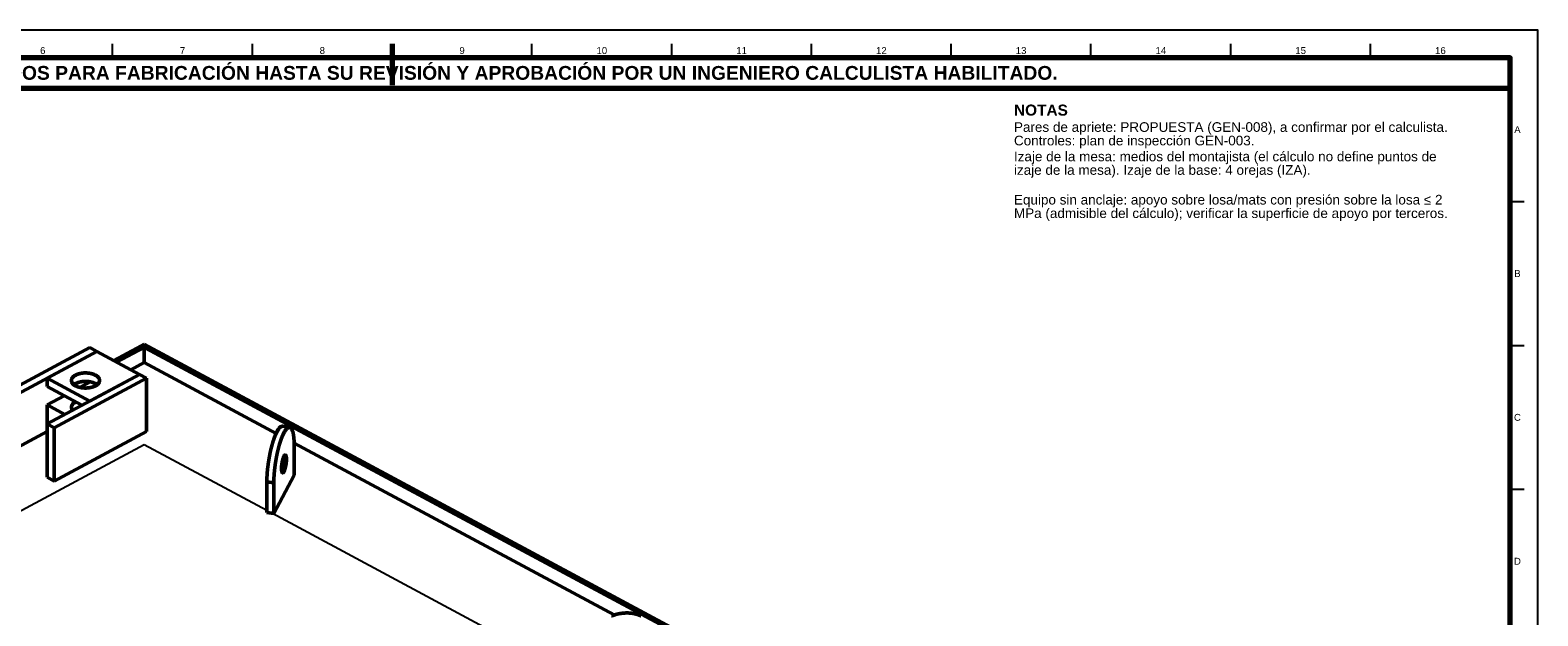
# Model space of a CAD drawing. Header units: millimetres. Extents: x 0 to 841, y 0 to 594.
# Tile 12 of 12: x 294 to 841, y 382 to 594. Entities that reach past the tile are written whole.
import ezdxf
from ezdxf.enums import TextEntityAlignment as Align

# ---------------------------------------------------------------- set-up
doc = ezdxf.new("R2010")
doc.units = ezdxf.units.MM
for name, color, linetype, lineweight in [('FINA', 7, 'CONTINUOUS', 25), ('MARCO', 7, 'CONTINUOUS', 70), ('TXT', 7, 'CONTINUOUS', 25), ('VIS', 7, 'CONTINUOUS', 50)]:
    doc.layers.add(name, color=color, linetype=linetype, lineweight=lineweight)
doc.styles.add('STD', font='LiberationSans-Regular.ttf')
doc.styles.add('STDB', font='LiberationSans-Bold.ttf')

msp = doc.modelspace()

# ---------------------------------------------------------------- linework, layer by layer
at = {"layer": 'FINA'}
for p, q in [((324.12, 584), (324.12, 589)), ((374.81, 584), (374.81, 589)), ((425.5, 584), (425.5, 589)), ((476.19, 584), (476.19, 589)), ((526.88, 584), (526.88, 589)), ((577.56, 584), (577.56, 589)), ((628.25, 584), (628.25, 589)), ((678.94, 584), (678.94, 589)), ((729.62, 584), (729.62, 589)), ((780.31, 584), (780.31, 589)), ((831, 531.82), (836, 531.82)), ((831, 479.64), (836, 479.64)), ((831, 427.45), (836, 427.45))]:
    msp.add_line(p, q, dxfattribs=at)
msp.add_lwpolyline([(0, 0), (841, 0), (841, 594), (0, 594)], close=True, dxfattribs=at)
for points in [[(315.82, 478.83), (282.3, 460.84)], [(318.39, 477.45), (284.88, 459.45)], [(318.39, 477.45), (300.35, 467.76)], [(315.82, 478.83), (318.39, 477.45)], [(318.39, 477.45), (333.86, 469.14)], [(324.52, 474.15), (334.47, 479.49)], [(325.56, 473.6), (335.5, 478.94)], [(334.47, 479.49), (335.5, 480.05)], [(334.47, 479.49), (598.47, 337.75)], [(334.47, 479.49), (335.5, 478.94)], [(335.5, 480.05), (599.5, 338.31)], [(335.5, 473.4), (335.5, 478.94)], [(330.71, 470.83), (335.5, 473.4)], [(335.5, 473.4), (383.4, 447.69)], [(333.86, 469.14), (300.35, 451.15)], [(300.35, 464.68), (300.35, 467.76)], [(300.35, 467.76), (315.82, 459.45)], [(336.44, 467.76), (302.93, 449.76)], [(309.16, 466.93), (309.17, 467.05), (309.18, 467.16), (309.21, 467.28), (309.24, 467.4), (309.28, 467.51), (309.33, 467.62), (309.39, 467.73), (309.45, 467.83), (309.52, 467.93), (309.59, 468.02), (309.67, 468.11), (309.75, 468.2), (309.84, 468.29), (309.93, 468.37), (310.02, 468.44), (310.11, 468.52), (310.21, 468.59), (310.31, 468.65), (310.41, 468.72), (310.51, 468.78), (310.62, 468.84), (310.72, 468.9), (310.83, 468.95), (310.94, 469), (311.05, 469.05), (311.16, 469.1), (311.27, 469.14), (311.38, 469.19), (311.5, 469.23), (311.61, 469.26), (311.72, 469.3), (311.84, 469.34), (311.95, 469.37), (312.07, 469.4), (312.19, 469.43), (312.3, 469.46), (312.42, 469.48), (312.54, 469.5), (312.66, 469.53), (312.78, 469.55), (312.89, 469.56), (313.01, 469.58), (313.13, 469.6), (313.25, 469.61), (313.37, 469.62), (313.49, 469.63), (313.61, 469.64), (313.73, 469.65), (313.85, 469.66), (313.97, 469.66), (314.09, 469.66), (314.21, 469.67), (314.33, 469.67), (314.45, 469.66), (314.57, 469.66), (314.69, 469.66), (314.81, 469.65), (314.93, 469.64), (315.05, 469.63), (315.17, 469.62), (315.29, 469.61), (315.41, 469.6), (315.53, 469.58), (315.64, 469.56), (315.76, 469.55), (315.88, 469.53), (316, 469.5), (316.12, 469.48), (316.23, 469.46), (316.35, 469.43), (316.47, 469.4), (316.58, 469.37), (316.7, 469.34), (316.81, 469.3), (316.93, 469.26), (317.04, 469.23), (317.16, 469.19), (317.27, 469.14), (317.38, 469.1), (317.49, 469.05), (317.6, 469), (317.71, 468.95), (317.82, 468.9), (317.92, 468.84), (318.03, 468.78), (318.13, 468.72), (318.23, 468.65), (318.33, 468.59), (318.43, 468.52), (318.52, 468.44), (318.61, 468.37), (318.7, 468.29), (318.79, 468.2), (318.87, 468.11), (318.95, 468.02), (319.02, 467.93), (319.09, 467.83), (319.15, 467.73), (319.21, 467.62), (319.26, 467.51), (319.3, 467.4), (319.33, 467.28), (319.35, 467.16), (319.37, 467.05), (319.37, 466.93)], [(310.66, 464.99), (310.55, 465.05), (310.45, 465.11), (310.34, 465.17), (310.24, 465.24), (310.14, 465.31), (310.05, 465.39), (309.95, 465.46), (309.86, 465.55), (309.77, 465.63), (309.69, 465.72), (309.61, 465.81), (309.53, 465.91), (309.46, 466.01), (309.4, 466.11), (309.34, 466.22), (309.29, 466.33), (309.24, 466.45), (309.21, 466.56), (309.19, 466.68), (309.17, 466.8), (309.16, 466.93)], [(310.04, 465.39), (310.14, 465.46), (310.24, 465.53), (310.34, 465.6), (310.44, 465.66), (310.55, 465.72), (310.65, 465.78), (310.76, 465.84), (310.87, 465.89), (310.98, 465.94), (311.09, 465.99), (311.2, 466.04), (311.31, 466.08), (311.42, 466.12), (311.54, 466.16), (311.65, 466.2), (311.77, 466.24), (311.88, 466.27), (312, 466.3), (312.12, 466.33), (312.23, 466.36), (312.35, 466.39), (312.47, 466.41), (312.59, 466.44), (312.71, 466.46), (312.83, 466.48), (312.95, 466.5), (313.07, 466.51), (313.18, 466.53), (313.3, 466.54), (313.43, 466.55), (313.55, 466.56), (313.67, 466.57), (313.79, 466.58), (313.91, 466.58), (314.03, 466.59), (314.15, 466.59), (314.27, 466.59), (314.39, 466.59), (314.51, 466.59), (314.63, 466.58), (314.75, 466.58), (314.87, 466.57), (314.99, 466.56), (315.11, 466.55), (315.23, 466.54), (315.35, 466.53), (315.47, 466.51), (315.59, 466.5), (315.71, 466.48), (315.83, 466.46), (315.95, 466.44), (316.07, 466.41), (316.19, 466.39), (316.31, 466.36), (316.42, 466.33), (316.54, 466.3), (316.66, 466.27), (316.77, 466.24), (316.89, 466.2), (317, 466.16), (317.12, 466.12), (317.23, 466.08), (317.34, 466.04), (317.45, 465.99), (317.56, 465.94), (317.67, 465.89), (317.78, 465.84), (317.89, 465.78), (317.99, 465.72), (318.1, 465.66), (318.2, 465.6), (318.3, 465.53), (318.4, 465.46), (318.49, 465.39)], [(319.37, 466.93), (319.37, 466.8), (319.35, 466.69), (319.33, 466.57), (319.3, 466.45), (319.25, 466.34), (319.2, 466.23), (319.15, 466.12), (319.08, 466.02), (319.02, 465.92), (318.94, 465.82), (318.86, 465.73), (318.78, 465.64), (318.69, 465.56), (318.6, 465.48), (318.51, 465.4), (318.41, 465.33), (318.32, 465.26), (318.22, 465.19), (318.11, 465.12), (318.01, 465.06), (317.91, 465), (317.8, 464.95), (317.69, 464.89), (317.58, 464.84), (317.47, 464.79), (317.36, 464.74), (317.25, 464.7), (317.13, 464.66), (317.02, 464.62), (316.9, 464.58), (316.79, 464.54), (316.67, 464.51), (316.56, 464.48), (316.44, 464.45), (316.32, 464.42), (316.2, 464.39), (316.09, 464.36), (315.97, 464.34), (315.85, 464.32), (315.73, 464.3), (315.61, 464.28), (315.49, 464.26), (315.37, 464.25), (315.25, 464.24), (315.13, 464.22), (315.01, 464.21), (314.89, 464.21), (314.77, 464.2), (314.65, 464.19), (314.53, 464.19), (314.41, 464.19), (314.28, 464.19), (314.16, 464.19), (314.04, 464.19), (313.92, 464.19), (313.8, 464.2), (313.68, 464.2), (313.56, 464.21), (313.44, 464.22), (313.32, 464.23), (313.2, 464.25), (313.08, 464.26), (312.96, 464.28), (312.84, 464.3), (312.72, 464.31), (312.6, 464.34), (312.48, 464.36), (312.36, 464.38), (312.25, 464.41), (312.13, 464.44), (312.01, 464.47), (311.89, 464.5), (311.78, 464.53), (311.66, 464.57), (311.55, 464.61), (311.43, 464.65), (311.32, 464.69), (311.21, 464.73), (311.1, 464.78), (310.99, 464.83), (310.88, 464.88), (310.77, 464.93), (310.66, 464.99)], [(315.98, 466.43), (312.23, 464.41)], [(333.86, 469.14), (315.82, 459.45)], [(333.86, 469.14), (336.44, 467.76)], [(336.44, 448.44), (336.44, 467.76)], [(300.35, 464.68), (312.95, 457.91)], [(306.53, 461.36), (300.35, 458.04)], [(300.35, 451.15), (300.35, 458.04)], [(300.35, 458.04), (306.76, 454.59)], [(309.16, 457.21), (309.17, 457.33), (309.19, 457.45), (309.21, 457.57), (309.24, 457.69), (309.29, 457.8), (309.34, 457.91), (309.4, 458.02), (309.46, 458.12), (309.53, 458.22), (309.61, 458.32), (309.69, 458.41), (309.77, 458.5), (309.86, 458.59), (309.95, 458.67), (310.05, 458.74), (310.14, 458.82), (310.24, 458.89), (310.34, 458.96), (310.45, 459.02), (310.55, 459.08), (310.66, 459.14)], [(309.59, 456.11), (309.52, 456.2), (309.45, 456.3), (309.39, 456.41), (309.33, 456.51), (309.28, 456.62), (309.24, 456.73), (309.21, 456.85), (309.18, 456.97), (309.17, 457.09), (309.16, 457.21)], [(300.35, 448.44), (284.88, 440.13)], [(300.35, 431.83), (300.35, 451.15)], [(300.35, 451.15), (302.93, 449.76)], [(302.93, 430.44), (302.93, 449.76)], [(336.44, 448.44), (302.93, 430.44)], [(385.77, 450.32), (385.65, 450.32), (385.53, 450.31), (385.42, 450.29), (385.3, 450.24), (385.19, 450.19), (385.09, 450.13), (384.99, 450.06), (384.9, 449.98), (384.81, 449.9), (384.72, 449.81), (384.64, 449.73), (384.56, 449.64), (384.49, 449.54), (384.41, 449.45), (384.34, 449.35), (384.27, 449.25), (384.2, 449.15), (384.13, 449.05), (384.07, 448.95), (384.01, 448.85), (383.95, 448.75), (383.88, 448.64), (383.83, 448.54), (383.77, 448.43), (383.71, 448.32), (383.66, 448.22), (383.6, 448.11), (383.55, 448), (383.49, 447.89), (383.44, 447.78), (383.39, 447.67), (383.34, 447.56), (383.29, 447.45), (383.24, 447.34), (383.2, 447.23), (383.15, 447.12), (383.1, 447.01), (383.06, 446.9), (383.01, 446.79), (382.97, 446.68), (382.92, 446.56), (382.88, 446.45), (382.84, 446.34), (382.79, 446.22), (382.75, 446.11), (382.71, 446), (382.67, 445.88), (382.63, 445.77), (382.59, 445.66), (382.55, 445.54), (382.51, 445.43), (382.47, 445.31), (382.44, 445.2), (382.4, 445.09), (382.36, 444.97), (382.33, 444.86), (382.29, 444.74), (382.25, 444.63), (382.22, 444.51), (382.18, 444.4), (382.15, 444.28), (382.11, 444.16), (382.08, 444.05), (382.05, 443.93), (382.01, 443.82), (381.98, 443.7), (381.95, 443.58), (381.92, 443.47), (381.88, 443.35), (381.85, 443.24), (381.82, 443.12), (381.79, 443), (381.76, 442.89), (381.73, 442.77), (381.7, 442.65), (381.67, 442.54), (381.64, 442.42), (381.61, 442.3), (381.58, 442.18), (381.55, 442.07), (381.53, 441.95), (381.5, 441.83), (381.47, 441.72), (381.44, 441.6), (381.42, 441.48), (381.39, 441.36), (381.36, 441.24), (381.34, 441.13), (381.31, 441.01), (381.28, 440.89), (381.26, 440.77), (381.23, 440.66), (381.21, 440.54), (381.18, 440.42), (381.16, 440.3), (381.14, 440.18), (381.11, 440.07), (381.09, 439.95), (381.07, 439.83), (381.04, 439.71), (381.02, 439.59), (381, 439.47), (380.98, 439.35), (380.95, 439.24), (380.93, 439.12), (380.91, 439), (380.89, 438.88), (380.87, 438.76), (380.85, 438.64), (380.83, 438.52), (380.81, 438.41), (380.79, 438.29), (380.77, 438.17), (380.75, 438.05), (380.73, 437.93), (380.71, 437.81), (380.69, 437.69), (380.67, 437.57), (380.65, 437.45), (380.64, 437.33), (380.62, 437.21), (380.6, 437.09), (380.58, 436.98), (380.57, 436.86), (380.55, 436.74), (380.53, 436.62), (380.52, 436.5), (380.5, 436.38), (380.48, 436.26), (380.47, 436.14), (380.45, 436.02), (380.44, 435.9), (380.42, 435.78), (380.41, 435.66), (380.39, 435.54), (380.38, 435.42), (380.37, 435.3), (380.35, 435.18), (380.34, 435.06), (380.33, 434.94), (380.31, 434.82), (380.3, 434.7), (380.29, 434.58), (380.28, 434.46), (380.27, 434.34), (380.26, 434.22), (380.24, 434.1), (380.23, 433.98), (380.22, 433.86), (380.21, 433.74), (380.2, 433.62), (380.19, 433.5), (380.18, 433.38), (380.18, 433.26), (380.17, 433.14), (380.16, 433.02), (380.15, 432.9), (380.14, 432.78), (380.13, 432.66), (380.13, 432.54), (380.12, 432.42), (380.11, 432.3), (380.11, 432.18), (380.1, 432.06), (380.1, 431.94), (380.09, 431.82), (380.08, 431.69), (380.08, 431.57), (380.08, 431.45), (380.07, 431.33), (380.07, 431.21), (380.06, 431.09), (380.06, 430.97), (380.06, 430.85), (380.06, 430.73), (380.06, 430.61), (380.05, 430.49), (380.05, 430.37), (380.05, 430.25), (380.05, 430.13)], [(388.3, 449.93), (388.18, 449.94), (388.06, 449.93), (387.94, 449.9), (387.83, 449.86), (387.72, 449.8), (387.62, 449.74), (387.52, 449.67), (387.42, 449.59), (387.33, 449.51), (387.25, 449.43), (387.17, 449.34), (387.09, 449.25), (387.01, 449.16), (386.94, 449.06), (386.86, 448.96), (386.79, 448.87), (386.73, 448.77), (386.66, 448.67), (386.59, 448.56), (386.53, 448.46), (386.47, 448.36), (386.41, 448.25), (386.35, 448.15), (386.29, 448.04), (386.24, 447.94), (386.18, 447.83), (386.13, 447.72), (386.07, 447.61), (386.02, 447.5), (385.97, 447.4), (385.92, 447.29), (385.87, 447.18), (385.82, 447.07), (385.77, 446.96), (385.72, 446.85), (385.67, 446.73), (385.63, 446.62), (385.58, 446.51), (385.54, 446.4), (385.49, 446.29), (385.45, 446.18), (385.4, 446.06), (385.36, 445.95), (385.32, 445.84), (385.28, 445.72), (385.24, 445.61), (385.2, 445.5), (385.16, 445.38), (385.12, 445.27), (385.08, 445.16), (385.04, 445.04), (385, 444.93), (384.96, 444.81), (384.92, 444.7), (384.89, 444.58), (384.85, 444.47), (384.81, 444.35), (384.78, 444.24), (384.74, 444.12), (384.71, 444.01), (384.67, 443.89), (384.64, 443.78), (384.6, 443.66), (384.57, 443.55), (384.54, 443.43), (384.5, 443.31), (384.47, 443.2), (384.44, 443.08), (384.41, 442.96), (384.38, 442.85), (384.34, 442.73), (384.31, 442.62), (384.28, 442.5), (384.25, 442.38), (384.22, 442.27), (384.19, 442.15), (384.16, 442.03), (384.13, 441.91), (384.11, 441.8), (384.08, 441.68), (384.05, 441.56), (384.02, 441.45), (383.99, 441.33), (383.97, 441.21), (383.94, 441.09), (383.91, 440.98), (383.89, 440.86), (383.86, 440.74), (383.83, 440.62), (383.81, 440.5), (383.78, 440.39), (383.76, 440.27), (383.73, 440.15), (383.71, 440.03), (383.68, 439.91), (383.66, 439.8), (383.64, 439.68), (383.61, 439.56), (383.59, 439.44), (383.57, 439.32), (383.54, 439.2), (383.52, 439.09), (383.5, 438.97), (383.48, 438.85), (383.46, 438.73), (383.43, 438.61), (383.41, 438.49), (383.39, 438.37), (383.37, 438.26), (383.35, 438.14), (383.33, 438.02), (383.31, 437.9), (383.29, 437.78), (383.27, 437.66), (383.25, 437.54), (383.23, 437.42), (383.21, 437.3), (383.2, 437.18), (383.18, 437.07), (383.16, 436.95), (383.14, 436.83), (383.12, 436.71), (383.11, 436.59), (383.09, 436.47), (383.07, 436.35), (383.06, 436.23), (383.04, 436.11), (383.02, 435.99), (383.01, 435.87), (382.99, 435.75), (382.98, 435.63), (382.96, 435.51), (382.95, 435.39), (382.93, 435.27), (382.92, 435.15), (382.91, 435.03), (382.89, 434.91), (382.88, 434.79), (382.86, 434.67), (382.85, 434.55), (382.84, 434.43), (382.83, 434.31), (382.81, 434.19), (382.8, 434.07), (382.79, 433.95), (382.78, 433.83), (382.77, 433.71), (382.76, 433.59), (382.75, 433.47), (382.74, 433.35), (382.73, 433.23), (382.72, 433.11), (382.71, 432.99), (382.7, 432.87), (382.69, 432.75), (382.68, 432.63), (382.67, 432.51), (382.67, 432.39), (382.66, 432.27), (382.65, 432.15), (382.64, 432.03), (382.64, 431.91), (382.63, 431.79), (382.62, 431.67), (382.62, 431.55), (382.61, 431.43), (382.61, 431.31), (382.6, 431.19), (382.6, 431.07), (382.6, 430.95), (382.59, 430.83), (382.59, 430.7), (382.59, 430.58), (382.58, 430.46), (382.58, 430.34), (382.58, 430.22), (382.58, 430.1), (382.58, 429.98), (382.58, 429.86), (382.58, 429.74)], [(388.3, 449.93), (385.77, 450.32)], [(389.95, 443.59), (389.95, 443.71), (389.95, 443.83), (389.95, 443.95), (389.94, 444.07), (389.94, 444.19), (389.94, 444.31), (389.94, 444.43), (389.93, 444.55), (389.93, 444.67), (389.93, 444.79), (389.92, 444.91), (389.92, 445.03), (389.91, 445.15), (389.9, 445.27), (389.9, 445.39), (389.89, 445.51), (389.88, 445.63), (389.87, 445.75), (389.86, 445.87), (389.85, 445.99), (389.84, 446.11), (389.83, 446.23), (389.82, 446.35), (389.8, 446.47), (389.79, 446.59), (389.77, 446.71), (389.76, 446.83), (389.74, 446.95), (389.72, 447.07), (389.7, 447.18), (389.68, 447.3), (389.66, 447.42), (389.64, 447.54), (389.62, 447.66), (389.59, 447.77), (389.57, 447.89), (389.54, 448.01), (389.51, 448.13), (389.48, 448.24), (389.44, 448.36), (389.41, 448.47), (389.37, 448.59), (389.33, 448.7), (389.29, 448.81), (389.24, 448.92), (389.2, 449.03), (389.14, 449.14), (389.09, 449.25), (389.03, 449.35), (388.96, 449.45), (388.89, 449.55), (388.81, 449.64), (388.72, 449.72), (388.63, 449.79), (388.52, 449.86), (388.41, 449.9), (388.3, 449.93)], [(106.33, 320.71), (335.5, 443.75)], [(335.5, 443.75), (380.05, 419.83)], [(389.94, 444.17), (506.01, 381.86)], [(389.95, 432.52), (389.95, 443.59)], [(385.76, 433.42), (385.66, 433.48), (385.58, 433.57), (385.53, 433.68), (385.49, 433.79), (385.46, 433.91), (385.43, 434.02), (385.41, 434.14), (385.4, 434.26), (385.38, 434.38), (385.38, 434.5), (385.37, 434.62), (385.36, 434.74), (385.36, 434.86), (385.36, 434.98), (385.36, 435.1), (385.36, 435.22), (385.37, 435.35), (385.37, 435.47), (385.38, 435.59), (385.39, 435.71), (385.4, 435.83), (385.41, 435.95), (385.42, 436.07), (385.43, 436.19), (385.45, 436.3), (385.46, 436.42), (385.48, 436.54), (385.49, 436.66), (385.51, 436.78), (385.53, 436.9), (385.55, 437.02), (385.57, 437.14), (385.59, 437.26), (385.61, 437.38), (385.64, 437.49), (385.66, 437.61), (385.69, 437.73), (385.72, 437.85), (385.74, 437.96), (385.77, 438.08), (385.81, 438.2), (385.84, 438.31), (385.87, 438.43), (385.91, 438.54), (385.94, 438.66), (385.98, 438.77), (386.02, 438.88), (386.06, 439), (386.11, 439.11), (386.16, 439.22), (386.21, 439.33), (386.26, 439.44), (386.32, 439.54), (386.39, 439.64), (386.46, 439.74), (386.54, 439.82), (386.64, 439.89), (386.76, 439.91)], [(385.36, 435), (385.4, 435.12), (385.43, 435.24), (385.46, 435.36), (385.49, 435.48), (385.52, 435.6), (385.55, 435.72), (385.58, 435.84), (385.61, 435.96), (385.63, 436.08), (385.66, 436.2), (385.68, 436.32), (385.7, 436.44), (385.72, 436.56), (385.74, 436.68), (385.76, 436.81), (385.78, 436.93), (385.8, 437.05), (385.81, 437.17), (385.83, 437.3), (385.84, 437.42), (385.85, 437.54), (385.86, 437.66), (385.87, 437.79), (385.88, 437.91), (385.89, 438.03), (385.89, 438.16), (385.9, 438.28), (385.9, 438.4), (385.9, 438.53)], [(387.16, 438.36), (387.16, 438.24), (387.16, 438.12), (387.16, 438), (387.15, 437.88), (387.14, 437.76), (387.14, 437.64), (387.13, 437.52), (387.12, 437.4), (387.11, 437.28), (387.09, 437.16), (387.08, 437.04), (387.07, 436.92), (387.05, 436.8), (387.03, 436.68), (387.01, 436.56), (387, 436.44), (386.98, 436.32), (386.96, 436.2), (386.93, 436.08), (386.91, 435.96), (386.89, 435.85), (386.86, 435.73), (386.84, 435.61), (386.81, 435.49), (386.78, 435.38), (386.75, 435.26), (386.72, 435.14), (386.69, 435.03), (386.65, 434.91), (386.62, 434.79), (386.58, 434.68), (386.54, 434.57), (386.5, 434.45), (386.46, 434.34), (386.42, 434.23), (386.37, 434.12), (386.32, 434.01), (386.26, 433.9), (386.2, 433.79), (386.14, 433.69), (386.07, 433.6), (385.98, 433.51), (385.88, 433.44), (385.76, 433.42)], [(386.76, 439.91), (386.87, 439.85), (386.95, 439.75), (387, 439.63), (387.04, 439.51), (387.08, 439.39), (387.1, 439.26), (387.12, 439.13), (387.13, 439), (387.15, 438.88), (387.15, 438.75), (387.16, 438.62), (387.16, 438.49), (387.16, 438.36)], [(382.58, 418.67), (389.95, 432.52)], [(300.35, 431.83), (302.93, 430.44)], [(382.58, 429.74), (380.05, 430.13)], [(380.05, 430.13), (380.05, 419.05)], [(382.58, 429.74), (382.58, 418.67)], [(382.58, 418.67), (380.05, 419.05)], [(382.08, 418.74), (495.63, 357.78)], [(515.71, 381.54), (515.6, 381.59), (515.49, 381.64), (515.37, 381.69), (515.26, 381.73), (515.15, 381.77), (515.04, 381.82), (514.93, 381.86), (514.81, 381.9), (514.7, 381.94), (514.58, 381.98), (514.47, 382.01), (514.36, 382.05), (514.24, 382.08), (514.12, 382.12), (514.01, 382.15), (513.89, 382.18), (513.78, 382.21), (513.66, 382.24), (513.54, 382.27), (513.42, 382.29), (513.31, 382.32), (513.19, 382.34), (513.07, 382.36), (512.95, 382.38), (512.83, 382.41), (512.72, 382.42), (512.6, 382.44), (512.48, 382.46), (512.36, 382.48), (512.24, 382.49), (512.12, 382.51), (512, 382.52), (511.88, 382.53), (511.76, 382.54), (511.64, 382.55), (511.52, 382.56), (511.4, 382.57), (511.28, 382.57), (511.16, 382.58), (511.04, 382.58), (510.92, 382.59), (510.8, 382.59), (510.68, 382.59), (510.56, 382.59), (510.44, 382.59), (510.32, 382.59), (510.2, 382.58), (510.08, 382.58), (509.96, 382.57), (509.84, 382.57), (509.72, 382.56), (509.6, 382.55), (509.48, 382.54), (509.36, 382.53), (509.24, 382.52), (509.12, 382.51), (509, 382.5), (508.88, 382.48), (508.76, 382.47), (508.64, 382.45), (508.52, 382.44), (508.41, 382.42), (508.29, 382.4), (508.17, 382.38), (508.05, 382.36), (507.93, 382.34), (507.81, 382.32), (507.7, 382.29), (507.58, 382.27), (507.46, 382.24), (507.34, 382.22), (507.23, 382.19), (507.11, 382.16), (506.99, 382.14), (506.88, 382.11), (506.76, 382.08), (506.64, 382.04), (506.53, 382.01), (506.41, 381.98), (506.3, 381.95), (506.18, 381.91), (506.07, 381.88), (505.95, 381.84), (505.84, 381.8), (505.72, 381.76), (505.61, 381.72), (505.5, 381.68), (505.38, 381.64), (505.27, 381.6), (505.16, 381.56), (505.05, 381.52)]]:
    msp.add_lwpolyline(points, dxfattribs=at)
at = {"layer": 'MARCO'}
msp.add_line((425.5, 589), (425.5, 574), dxfattribs=at)
for points in [[(20, 10), (831, 10), (831, 584), (20, 584)], [(20, 573), (831, 573), (831, 584), (20, 584)]]:
    msp.add_lwpolyline(points, close=True, dxfattribs=at)
at = {"layer": 'VIS'}
for points in [[(315.82, 478.83), (282.3, 460.84)], [(318.39, 477.45), (284.88, 459.45)], [(318.39, 477.45), (300.35, 467.76)], [(315.82, 478.83), (318.39, 477.45)], [(318.39, 477.45), (333.86, 469.14)], [(324.52, 474.15), (334.47, 479.49)], [(325.56, 473.6), (335.5, 478.94)], [(334.47, 479.49), (335.5, 480.05)], [(334.47, 479.49), (598.47, 337.75)], [(334.47, 479.49), (335.5, 478.94)], [(335.5, 480.05), (599.5, 338.31)], [(335.5, 473.4), (335.5, 478.94)], [(330.71, 470.83), (335.5, 473.4)], [(335.5, 473.4), (383.4, 447.69)], [(333.86, 469.14), (300.35, 451.15)], [(300.35, 464.68), (300.35, 467.76)], [(300.35, 467.76), (315.82, 459.45)], [(336.44, 467.76), (302.93, 449.76)], [(309.16, 466.93), (309.17, 467.05), (309.18, 467.16), (309.21, 467.28), (309.24, 467.4), (309.28, 467.51), (309.33, 467.62), (309.39, 467.73), (309.45, 467.83), (309.52, 467.93), (309.59, 468.02), (309.67, 468.11), (309.75, 468.2), (309.84, 468.29), (309.93, 468.37), (310.02, 468.44), (310.11, 468.52), (310.21, 468.59), (310.31, 468.65), (310.41, 468.72), (310.51, 468.78), (310.62, 468.84), (310.72, 468.9), (310.83, 468.95), (310.94, 469), (311.05, 469.05), (311.16, 469.1), (311.27, 469.14), (311.38, 469.19), (311.5, 469.23), (311.61, 469.26), (311.72, 469.3), (311.84, 469.34), (311.95, 469.37), (312.07, 469.4), (312.19, 469.43), (312.3, 469.46), (312.42, 469.48), (312.54, 469.5), (312.66, 469.53), (312.78, 469.55), (312.89, 469.56), (313.01, 469.58), (313.13, 469.6), (313.25, 469.61), (313.37, 469.62), (313.49, 469.63), (313.61, 469.64), (313.73, 469.65), (313.85, 469.66), (313.97, 469.66), (314.09, 469.66), (314.21, 469.67), (314.33, 469.67), (314.45, 469.66), (314.57, 469.66), (314.69, 469.66), (314.81, 469.65), (314.93, 469.64), (315.05, 469.63), (315.17, 469.62), (315.29, 469.61), (315.41, 469.6), (315.53, 469.58), (315.64, 469.56), (315.76, 469.55), (315.88, 469.53), (316, 469.5), (316.12, 469.48), (316.23, 469.46), (316.35, 469.43), (316.47, 469.4), (316.58, 469.37), (316.7, 469.34), (316.81, 469.3), (316.93, 469.26), (317.04, 469.23), (317.16, 469.19), (317.27, 469.14), (317.38, 469.1), (317.49, 469.05), (317.6, 469), (317.71, 468.95), (317.82, 468.9), (317.92, 468.84), (318.03, 468.78), (318.13, 468.72), (318.23, 468.65), (318.33, 468.59), (318.43, 468.52), (318.52, 468.44), (318.61, 468.37), (318.7, 468.29), (318.79, 468.2), (318.87, 468.11), (318.95, 468.02), (319.02, 467.93), (319.09, 467.83), (319.15, 467.73), (319.21, 467.62), (319.26, 467.51), (319.3, 467.4), (319.33, 467.28), (319.35, 467.16), (319.37, 467.05), (319.37, 466.93)], [(310.66, 464.99), (310.55, 465.05), (310.45, 465.11), (310.34, 465.17), (310.24, 465.24), (310.14, 465.31), (310.05, 465.39), (309.95, 465.46), (309.86, 465.55), (309.77, 465.63), (309.69, 465.72), (309.61, 465.81), (309.53, 465.91), (309.46, 466.01), (309.4, 466.11), (309.34, 466.22), (309.29, 466.33), (309.24, 466.45), (309.21, 466.56), (309.19, 466.68), (309.17, 466.8), (309.16, 466.93)], [(310.04, 465.39), (310.14, 465.46), (310.24, 465.53), (310.34, 465.6), (310.44, 465.66), (310.55, 465.72), (310.65, 465.78), (310.76, 465.84), (310.87, 465.89), (310.98, 465.94), (311.09, 465.99), (311.2, 466.04), (311.31, 466.08), (311.42, 466.12), (311.54, 466.16), (311.65, 466.2), (311.77, 466.24), (311.88, 466.27), (312, 466.3), (312.12, 466.33), (312.23, 466.36), (312.35, 466.39), (312.47, 466.41), (312.59, 466.44), (312.71, 466.46), (312.83, 466.48), (312.95, 466.5), (313.07, 466.51), (313.18, 466.53), (313.3, 466.54), (313.43, 466.55), (313.55, 466.56), (313.67, 466.57), (313.79, 466.58), (313.91, 466.58), (314.03, 466.59), (314.15, 466.59), (314.27, 466.59), (314.39, 466.59), (314.51, 466.59), (314.63, 466.58), (314.75, 466.58), (314.87, 466.57), (314.99, 466.56), (315.11, 466.55), (315.23, 466.54), (315.35, 466.53), (315.47, 466.51), (315.59, 466.5), (315.71, 466.48), (315.83, 466.46), (315.95, 466.44), (316.07, 466.41), (316.19, 466.39), (316.31, 466.36), (316.42, 466.33), (316.54, 466.3), (316.66, 466.27), (316.77, 466.24), (316.89, 466.2), (317, 466.16), (317.12, 466.12), (317.23, 466.08), (317.34, 466.04), (317.45, 465.99), (317.56, 465.94), (317.67, 465.89), (317.78, 465.84), (317.89, 465.78), (317.99, 465.72), (318.1, 465.66), (318.2, 465.6), (318.3, 465.53), (318.4, 465.46), (318.49, 465.39)], [(319.37, 466.93), (319.37, 466.8), (319.35, 466.69), (319.33, 466.57), (319.3, 466.45), (319.25, 466.34), (319.2, 466.23), (319.15, 466.12), (319.08, 466.02), (319.02, 465.92), (318.94, 465.82), (318.86, 465.73), (318.78, 465.64), (318.69, 465.56), (318.6, 465.48), (318.51, 465.4), (318.41, 465.33), (318.32, 465.26), (318.22, 465.19), (318.11, 465.12), (318.01, 465.06), (317.91, 465), (317.8, 464.95), (317.69, 464.89), (317.58, 464.84), (317.47, 464.79), (317.36, 464.74), (317.25, 464.7), (317.13, 464.66), (317.02, 464.62), (316.9, 464.58), (316.79, 464.54), (316.67, 464.51), (316.56, 464.48), (316.44, 464.45), (316.32, 464.42), (316.2, 464.39), (316.09, 464.36), (315.97, 464.34), (315.85, 464.32), (315.73, 464.3), (315.61, 464.28), (315.49, 464.26), (315.37, 464.25), (315.25, 464.24), (315.13, 464.22), (315.01, 464.21), (314.89, 464.21), (314.77, 464.2), (314.65, 464.19), (314.53, 464.19), (314.41, 464.19), (314.28, 464.19), (314.16, 464.19), (314.04, 464.19), (313.92, 464.19), (313.8, 464.2), (313.68, 464.2), (313.56, 464.21), (313.44, 464.22), (313.32, 464.23), (313.2, 464.25), (313.08, 464.26), (312.96, 464.28), (312.84, 464.3), (312.72, 464.31), (312.6, 464.34), (312.48, 464.36), (312.36, 464.38), (312.25, 464.41), (312.13, 464.44), (312.01, 464.47), (311.89, 464.5), (311.78, 464.53), (311.66, 464.57), (311.55, 464.61), (311.43, 464.65), (311.32, 464.69), (311.21, 464.73), (311.1, 464.78), (310.99, 464.83), (310.88, 464.88), (310.77, 464.93), (310.66, 464.99)], [(315.98, 466.43), (312.23, 464.41)], [(333.86, 469.14), (315.82, 459.45)], [(333.86, 469.14), (336.44, 467.76)], [(336.44, 448.44), (336.44, 467.76)], [(300.35, 464.68), (312.95, 457.91)], [(306.53, 461.36), (300.35, 458.04)], [(300.35, 451.15), (300.35, 458.04)], [(300.35, 458.04), (306.76, 454.59)], [(309.16, 457.21), (309.17, 457.33), (309.19, 457.45), (309.21, 457.57), (309.24, 457.69), (309.29, 457.8), (309.34, 457.91), (309.4, 458.02), (309.46, 458.12), (309.53, 458.22), (309.61, 458.32), (309.69, 458.41), (309.77, 458.5), (309.86, 458.59), (309.95, 458.67), (310.05, 458.74), (310.14, 458.82), (310.24, 458.89), (310.34, 458.96), (310.45, 459.02), (310.55, 459.08), (310.66, 459.14)], [(309.59, 456.11), (309.52, 456.2), (309.45, 456.3), (309.39, 456.41), (309.33, 456.51), (309.28, 456.62), (309.24, 456.73), (309.21, 456.85), (309.18, 456.97), (309.17, 457.09), (309.16, 457.21)], [(300.35, 448.44), (284.88, 440.13)], [(300.35, 431.83), (300.35, 451.15)], [(300.35, 451.15), (302.93, 449.76)], [(302.93, 430.44), (302.93, 449.76)], [(336.44, 448.44), (302.93, 430.44)], [(385.77, 450.32), (385.65, 450.32), (385.53, 450.31), (385.42, 450.29), (385.3, 450.24), (385.19, 450.19), (385.09, 450.13), (384.99, 450.06), (384.9, 449.98), (384.81, 449.9), (384.72, 449.81), (384.64, 449.73), (384.56, 449.64), (384.49, 449.54), (384.41, 449.45), (384.34, 449.35), (384.27, 449.25), (384.2, 449.15), (384.13, 449.05), (384.07, 448.95), (384.01, 448.85), (383.95, 448.75), (383.88, 448.64), (383.83, 448.54), (383.77, 448.43), (383.71, 448.32), (383.66, 448.22), (383.6, 448.11), (383.55, 448), (383.49, 447.89), (383.44, 447.78), (383.39, 447.67), (383.34, 447.56), (383.29, 447.45), (383.24, 447.34), (383.2, 447.23), (383.15, 447.12), (383.1, 447.01), (383.06, 446.9), (383.01, 446.79), (382.97, 446.68), (382.92, 446.56), (382.88, 446.45), (382.84, 446.34), (382.79, 446.22), (382.75, 446.11), (382.71, 446), (382.67, 445.88), (382.63, 445.77), (382.59, 445.66), (382.55, 445.54), (382.51, 445.43), (382.47, 445.31), (382.44, 445.2), (382.4, 445.09), (382.36, 444.97), (382.33, 444.86), (382.29, 444.74), (382.25, 444.63), (382.22, 444.51), (382.18, 444.4), (382.15, 444.28), (382.11, 444.16), (382.08, 444.05), (382.05, 443.93), (382.01, 443.82), (381.98, 443.7), (381.95, 443.58), (381.92, 443.47), (381.88, 443.35), (381.85, 443.24), (381.82, 443.12), (381.79, 443), (381.76, 442.89), (381.73, 442.77), (381.7, 442.65), (381.67, 442.54), (381.64, 442.42), (381.61, 442.3), (381.58, 442.18), (381.55, 442.07), (381.53, 441.95), (381.5, 441.83), (381.47, 441.72), (381.44, 441.6), (381.42, 441.48), (381.39, 441.36), (381.36, 441.24), (381.34, 441.13), (381.31, 441.01), (381.28, 440.89), (381.26, 440.77), (381.23, 440.66), (381.21, 440.54), (381.18, 440.42), (381.16, 440.3), (381.14, 440.18), (381.11, 440.07), (381.09, 439.95), (381.07, 439.83), (381.04, 439.71), (381.02, 439.59), (381, 439.47), (380.98, 439.35), (380.95, 439.24), (380.93, 439.12), (380.91, 439), (380.89, 438.88), (380.87, 438.76), (380.85, 438.64), (380.83, 438.52), (380.81, 438.41), (380.79, 438.29), (380.77, 438.17), (380.75, 438.05), (380.73, 437.93), (380.71, 437.81), (380.69, 437.69), (380.67, 437.57), (380.65, 437.45), (380.64, 437.33), (380.62, 437.21), (380.6, 437.09), (380.58, 436.98), (380.57, 436.86), (380.55, 436.74), (380.53, 436.62), (380.52, 436.5), (380.5, 436.38), (380.48, 436.26), (380.47, 436.14), (380.45, 436.02), (380.44, 435.9), (380.42, 435.78), (380.41, 435.66), (380.39, 435.54), (380.38, 435.42), (380.37, 435.3), (380.35, 435.18), (380.34, 435.06), (380.33, 434.94), (380.31, 434.82), (380.3, 434.7), (380.29, 434.58), (380.28, 434.46), (380.27, 434.34), (380.26, 434.22), (380.24, 434.1), (380.23, 433.98), (380.22, 433.86), (380.21, 433.74), (380.2, 433.62), (380.19, 433.5), (380.18, 433.38), (380.18, 433.26), (380.17, 433.14), (380.16, 433.02), (380.15, 432.9), (380.14, 432.78), (380.13, 432.66), (380.13, 432.54), (380.12, 432.42), (380.11, 432.3), (380.11, 432.18), (380.1, 432.06), (380.1, 431.94), (380.09, 431.82), (380.08, 431.69), (380.08, 431.57), (380.08, 431.45), (380.07, 431.33), (380.07, 431.21), (380.06, 431.09), (380.06, 430.97), (380.06, 430.85), (380.06, 430.73), (380.06, 430.61), (380.05, 430.49), (380.05, 430.37), (380.05, 430.25), (380.05, 430.13)], [(388.3, 449.93), (388.18, 449.94), (388.06, 449.93), (387.94, 449.9), (387.83, 449.86), (387.72, 449.8), (387.62, 449.74), (387.52, 449.67), (387.42, 449.59), (387.33, 449.51), (387.25, 449.43), (387.17, 449.34), (387.09, 449.25), (387.01, 449.16), (386.94, 449.06), (386.86, 448.96), (386.79, 448.87), (386.73, 448.77), (386.66, 448.67), (386.59, 448.56), (386.53, 448.46), (386.47, 448.36), (386.41, 448.25), (386.35, 448.15), (386.29, 448.04), (386.24, 447.94), (386.18, 447.83), (386.13, 447.72), (386.07, 447.61), (386.02, 447.5), (385.97, 447.4), (385.92, 447.29), (385.87, 447.18), (385.82, 447.07), (385.77, 446.96), (385.72, 446.85), (385.67, 446.73), (385.63, 446.62), (385.58, 446.51), (385.54, 446.4), (385.49, 446.29), (385.45, 446.18), (385.4, 446.06), (385.36, 445.95), (385.32, 445.84), (385.28, 445.72), (385.24, 445.61), (385.2, 445.5), (385.16, 445.38), (385.12, 445.27), (385.08, 445.16), (385.04, 445.04), (385, 444.93), (384.96, 444.81), (384.92, 444.7), (384.89, 444.58), (384.85, 444.47), (384.81, 444.35), (384.78, 444.24), (384.74, 444.12), (384.71, 444.01), (384.67, 443.89), (384.64, 443.78), (384.6, 443.66), (384.57, 443.55), (384.54, 443.43), (384.5, 443.31), (384.47, 443.2), (384.44, 443.08), (384.41, 442.96), (384.38, 442.85), (384.34, 442.73), (384.31, 442.62), (384.28, 442.5), (384.25, 442.38), (384.22, 442.27), (384.19, 442.15), (384.16, 442.03), (384.13, 441.91), (384.11, 441.8), (384.08, 441.68), (384.05, 441.56), (384.02, 441.45), (383.99, 441.33), (383.97, 441.21), (383.94, 441.09), (383.91, 440.98), (383.89, 440.86), (383.86, 440.74), (383.83, 440.62), (383.81, 440.5), (383.78, 440.39), (383.76, 440.27), (383.73, 440.15), (383.71, 440.03), (383.68, 439.91), (383.66, 439.8), (383.64, 439.68), (383.61, 439.56), (383.59, 439.44), (383.57, 439.32), (383.54, 439.2), (383.52, 439.09), (383.5, 438.97), (383.48, 438.85), (383.46, 438.73), (383.43, 438.61), (383.41, 438.49), (383.39, 438.37), (383.37, 438.26), (383.35, 438.14), (383.33, 438.02), (383.31, 437.9), (383.29, 437.78), (383.27, 437.66), (383.25, 437.54), (383.23, 437.42), (383.21, 437.3), (383.2, 437.18), (383.18, 437.07), (383.16, 436.95), (383.14, 436.83), (383.12, 436.71), (383.11, 436.59), (383.09, 436.47), (383.07, 436.35), (383.06, 436.23), (383.04, 436.11), (383.02, 435.99), (383.01, 435.87), (382.99, 435.75), (382.98, 435.63), (382.96, 435.51), (382.95, 435.39), (382.93, 435.27), (382.92, 435.15), (382.91, 435.03), (382.89, 434.91), (382.88, 434.79), (382.86, 434.67), (382.85, 434.55), (382.84, 434.43), (382.83, 434.31), (382.81, 434.19), (382.8, 434.07), (382.79, 433.95), (382.78, 433.83), (382.77, 433.71), (382.76, 433.59), (382.75, 433.47), (382.74, 433.35), (382.73, 433.23), (382.72, 433.11), (382.71, 432.99), (382.7, 432.87), (382.69, 432.75), (382.68, 432.63), (382.67, 432.51), (382.67, 432.39), (382.66, 432.27), (382.65, 432.15), (382.64, 432.03), (382.64, 431.91), (382.63, 431.79), (382.62, 431.67), (382.62, 431.55), (382.61, 431.43), (382.61, 431.31), (382.6, 431.19), (382.6, 431.07), (382.6, 430.95), (382.59, 430.83), (382.59, 430.7), (382.59, 430.58), (382.58, 430.46), (382.58, 430.34), (382.58, 430.22), (382.58, 430.1), (382.58, 429.98), (382.58, 429.86), (382.58, 429.74)], [(388.3, 449.93), (385.77, 450.32)], [(389.95, 443.59), (389.95, 443.71), (389.95, 443.83), (389.95, 443.95), (389.94, 444.07), (389.94, 444.19), (389.94, 444.31), (389.94, 444.43), (389.93, 444.55), (389.93, 444.67), (389.93, 444.79), (389.92, 444.91), (389.92, 445.03), (389.91, 445.15), (389.9, 445.27), (389.9, 445.39), (389.89, 445.51), (389.88, 445.63), (389.87, 445.75), (389.86, 445.87), (389.85, 445.99), (389.84, 446.11), (389.83, 446.23), (389.82, 446.35), (389.8, 446.47), (389.79, 446.59), (389.77, 446.71), (389.76, 446.83), (389.74, 446.95), (389.72, 447.07), (389.7, 447.18), (389.68, 447.3), (389.66, 447.42), (389.64, 447.54), (389.62, 447.66), (389.59, 447.77), (389.57, 447.89), (389.54, 448.01), (389.51, 448.13), (389.48, 448.24), (389.44, 448.36), (389.41, 448.47), (389.37, 448.59), (389.33, 448.7), (389.29, 448.81), (389.24, 448.92), (389.2, 449.03), (389.14, 449.14), (389.09, 449.25), (389.03, 449.35), (388.96, 449.45), (388.89, 449.55), (388.81, 449.64), (388.72, 449.72), (388.63, 449.79), (388.52, 449.86), (388.41, 449.9), (388.3, 449.93)], [(389.94, 444.17), (506.01, 381.86)], [(389.95, 432.52), (389.95, 443.59)], [(385.76, 433.42), (385.66, 433.48), (385.58, 433.57), (385.53, 433.68), (385.49, 433.79), (385.46, 433.91), (385.43, 434.02), (385.41, 434.14), (385.4, 434.26), (385.38, 434.38), (385.38, 434.5), (385.37, 434.62), (385.36, 434.74), (385.36, 434.86), (385.36, 434.98), (385.36, 435.1), (385.36, 435.22), (385.37, 435.35), (385.37, 435.47), (385.38, 435.59), (385.39, 435.71), (385.4, 435.83), (385.41, 435.95), (385.42, 436.07), (385.43, 436.19), (385.45, 436.3), (385.46, 436.42), (385.48, 436.54), (385.49, 436.66), (385.51, 436.78), (385.53, 436.9), (385.55, 437.02), (385.57, 437.14), (385.59, 437.26), (385.61, 437.38), (385.64, 437.49), (385.66, 437.61), (385.69, 437.73), (385.72, 437.85), (385.74, 437.96), (385.77, 438.08), (385.81, 438.2), (385.84, 438.31), (385.87, 438.43), (385.91, 438.54), (385.94, 438.66), (385.98, 438.77), (386.02, 438.88), (386.06, 439), (386.11, 439.11), (386.16, 439.22), (386.21, 439.33), (386.26, 439.44), (386.32, 439.54), (386.39, 439.64), (386.46, 439.74), (386.54, 439.82), (386.64, 439.89), (386.76, 439.91)], [(385.36, 435), (385.4, 435.12), (385.43, 435.24), (385.46, 435.36), (385.49, 435.48), (385.52, 435.6), (385.55, 435.72), (385.58, 435.84), (385.61, 435.96), (385.63, 436.08), (385.66, 436.2), (385.68, 436.32), (385.7, 436.44), (385.72, 436.56), (385.74, 436.68), (385.76, 436.81), (385.78, 436.93), (385.8, 437.05), (385.81, 437.17), (385.83, 437.3), (385.84, 437.42), (385.85, 437.54), (385.86, 437.66), (385.87, 437.79), (385.88, 437.91), (385.89, 438.03), (385.89, 438.16), (385.9, 438.28), (385.9, 438.4), (385.9, 438.53)], [(387.16, 438.36), (387.16, 438.24), (387.16, 438.12), (387.16, 438), (387.15, 437.88), (387.14, 437.76), (387.14, 437.64), (387.13, 437.52), (387.12, 437.4), (387.11, 437.28), (387.09, 437.16), (387.08, 437.04), (387.07, 436.92), (387.05, 436.8), (387.03, 436.68), (387.01, 436.56), (387, 436.44), (386.98, 436.32), (386.96, 436.2), (386.93, 436.08), (386.91, 435.96), (386.89, 435.85), (386.86, 435.73), (386.84, 435.61), (386.81, 435.49), (386.78, 435.38), (386.75, 435.26), (386.72, 435.14), (386.69, 435.03), (386.65, 434.91), (386.62, 434.79), (386.58, 434.68), (386.54, 434.57), (386.5, 434.45), (386.46, 434.34), (386.42, 434.23), (386.37, 434.12), (386.32, 434.01), (386.26, 433.9), (386.2, 433.79), (386.14, 433.69), (386.07, 433.6), (385.98, 433.51), (385.88, 433.44), (385.76, 433.42)], [(386.76, 439.91), (386.87, 439.85), (386.95, 439.75), (387, 439.63), (387.04, 439.51), (387.08, 439.39), (387.1, 439.26), (387.12, 439.13), (387.13, 439), (387.15, 438.88), (387.15, 438.75), (387.16, 438.62), (387.16, 438.49), (387.16, 438.36)], [(382.58, 418.67), (389.95, 432.52)], [(300.35, 431.83), (302.93, 430.44)], [(382.58, 429.74), (380.05, 430.13)], [(380.05, 430.13), (380.05, 419.05)], [(382.58, 429.74), (382.58, 418.67)], [(382.58, 418.67), (380.05, 419.05)], [(515.71, 381.54), (515.6, 381.59), (515.49, 381.64), (515.37, 381.69), (515.26, 381.73), (515.15, 381.77), (515.04, 381.82), (514.93, 381.86), (514.81, 381.9), (514.7, 381.94), (514.58, 381.98), (514.47, 382.01), (514.36, 382.05), (514.24, 382.08), (514.12, 382.12), (514.01, 382.15), (513.89, 382.18), (513.78, 382.21), (513.66, 382.24), (513.54, 382.27), (513.42, 382.29), (513.31, 382.32), (513.19, 382.34), (513.07, 382.36), (512.95, 382.38), (512.83, 382.41), (512.72, 382.42), (512.6, 382.44), (512.48, 382.46), (512.36, 382.48), (512.24, 382.49), (512.12, 382.51), (512, 382.52), (511.88, 382.53), (511.76, 382.54), (511.64, 382.55), (511.52, 382.56), (511.4, 382.57), (511.28, 382.57), (511.16, 382.58), (511.04, 382.58), (510.92, 382.59), (510.8, 382.59), (510.68, 382.59), (510.56, 382.59), (510.44, 382.59), (510.32, 382.59), (510.2, 382.58), (510.08, 382.58), (509.96, 382.57), (509.84, 382.57), (509.72, 382.56), (509.6, 382.55), (509.48, 382.54), (509.36, 382.53), (509.24, 382.52), (509.12, 382.51), (509, 382.5), (508.88, 382.48), (508.76, 382.47), (508.64, 382.45), (508.52, 382.44), (508.41, 382.42), (508.29, 382.4), (508.17, 382.38), (508.05, 382.36), (507.93, 382.34), (507.81, 382.32), (507.7, 382.29), (507.58, 382.27), (507.46, 382.24), (507.34, 382.22), (507.23, 382.19), (507.11, 382.16), (506.99, 382.14), (506.88, 382.11), (506.76, 382.08), (506.64, 382.04), (506.53, 382.01), (506.41, 381.98), (506.3, 381.95), (506.18, 381.91), (506.07, 381.88), (505.95, 381.84), (505.84, 381.8), (505.72, 381.76), (505.61, 381.72), (505.5, 381.68), (505.38, 381.64), (505.27, 381.6), (505.16, 381.56), (505.05, 381.52)]]:
    msp.add_lwpolyline(points, dxfattribs=at)

# ---------------------------------------------------------------- texts
at = {"layer": 'TXT'}
for s, height, style, p in [('6', 2.5, 'STD', (298.78, 586.6)), ('7', 2.5, 'STD', (349.47, 586.6)), ('8', 2.5, 'STD', (400.16, 586.6)), ('9', 2.5, 'STD', (450.84, 586.6)), ('10', 2.5, 'STD', (501.53, 586.6)), ('11', 2.5, 'STD', (552.22, 586.6)), ('12', 2.5, 'STD', (602.91, 586.6)), ('13', 2.5, 'STD', (653.59, 586.6)), ('14', 2.5, 'STD', (704.28, 586.6)), ('15', 2.5, 'STD', (754.97, 586.6)), ('16', 2.5, 'STD', (805.66, 586.6)), ('ESTOS PLANOS NO SON VÁLIDOS PARA FABRICACIÓN HASTA SU REVISIÓN Y APROBACIÓN POR UN INGENIERO CALCULISTA HABILITADO.', 5, 'STDB', (425.5, 578.5)), ('A', 2.5, 'STD', (833.6, 557.91)), ('B', 2.5, 'STD', (833.6, 505.73)), ('C', 2.5, 'STD', (833.6, 453.55)), ('D', 2.5, 'STD', (833.6, 401.36))]:
    msp.add_text(s, height=height, dxfattribs=dict(at, style=style)).set_placement(p, align=Align.MIDDLE_CENTER)
for s, height, style, p in [('NOTAS', 4, 'STDB', (651, 567)), ('Pares de apriete: PROPUESTA (GEN-008), a confirmar por el calculista.', 3.5, 'STD', (651, 560.6)), ('Controles: plan de inspección GEN-003.', 3.5, 'STD', (651, 555.7)), ('Izaje de la mesa: medios del montajista (el cálculo no define puntos de', 3.5, 'STD', (651, 549.93)), ('izaje de la mesa). Izaje de la base: 4 orejas (IZA).', 3.5, 'STD', (651, 545.03)), ('Equipo sin anclaje: apoyo sobre losa/mats con presión sobre la losa ≤ 2', 3.5, 'STD', (651, 534.25)), ('MPa (admisible del cálculo); verificar la superficie de apoyo por terceros.', 3.5, 'STD', (651, 529.35))]:
    msp.add_text(s, height=height, dxfattribs=dict(at, style=style)).set_placement(p, align=Align.TOP_LEFT)

doc.saveas('drawing.dxf')
